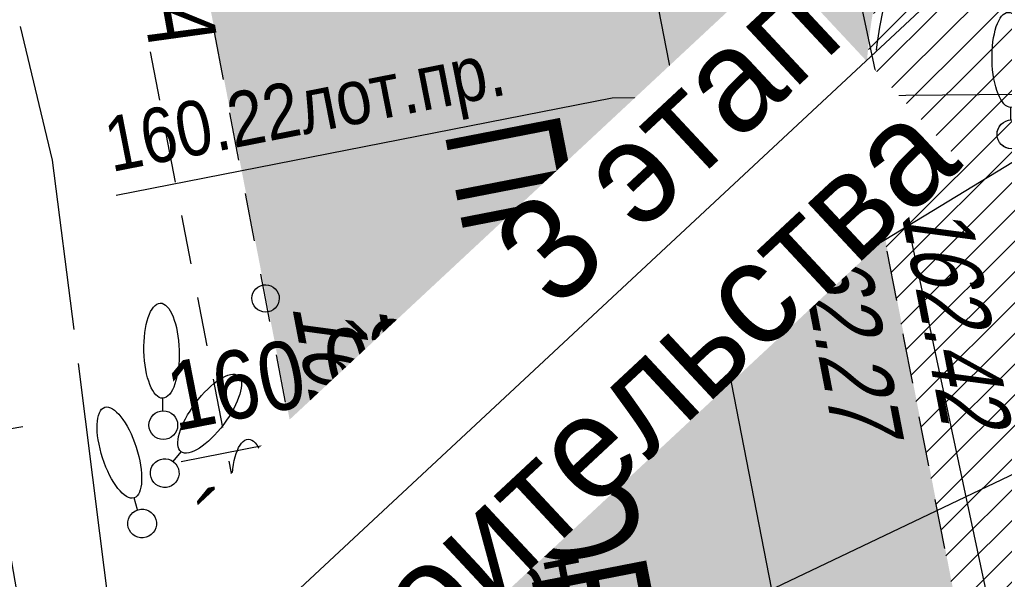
# Model space of a CAD drawing. Header units: millimetres. Extents: x 4385 to 11928, y 17253 to 36963.
# Tile 26 of 256: x 5863.87 to 5878.25, y 18472.31 to 18480.49. Entities that reach past the tile are written whole.
import ezdxf
from ezdxf import colors
from ezdxf.entities.mleader import LeaderData, LeaderLine
from ezdxf.enums import TextEntityAlignment as Align
from ezdxf.math import Vec2, Vec3

# ---------------------------------------------------------------- set-up
doc = ezdxf.new("R2010")
doc.units = ezdxf.units.MM
for name, color, linetype, lineweight in [('Геоподоснова_34179-21 от 9.08.21$0$Водопровод', 7, 'Continuous', 25), ('Геоподоснова_34179-21 от 9.08.21$0$Водосток', 7, 'Continuous', 25), ('Геоподоснова_34179-21 от 9.08.21$0$Водосток проектный', 7, 'Continuous', 25), ('Геоподоснова_34179-21 от 9.08.21$0$Газопровод', 7, 'Continuous', 25), ('Геоподоснова_34179-21 от 9.08.21$0$Горизонтали', 7, 'Continuous', 25), ('Геоподоснова_34179-21 от 9.08.21$0$Граница улицы', 7, 'Continuous', 25), ('Геоподоснова_34179-21 от 9.08.21$0$Кабели', 7, 'Continuous', 25), ('Геоподоснова_34179-21 от 9.08.21$0$Кабель Мосэнерго', 7, 'Continuous', 25), ('Геоподоснова_34179-21 от 9.08.21$0$Канализация самотёчная', 7, 'Continuous', 25), ('Геоподоснова_34179-21 от 9.08.21$0$Красные линии', 7, 'Continuous', 25), ('Геоподоснова_34179-21 от 9.08.21$0$Отдельно стоящее дерево', 7, 'Continuous', 25)]:
    doc.layers.add(name, color=color, linetype=linetype, lineweight=lineweight)
doc.layers.add('ГП_дороги_штриховка_сущ', color=7, linetype='Continuous', lineweight=0, true_color=0xc8d0d0, transparency=0.6)
doc.layers.add('ГП_озел_штриховка_сущ', color=7, linetype='Continuous', lineweight=0, true_color=0x829556, transparency=0.6)
doc.layers.add('ГП_текст этапы', color=7, linetype='Continuous', lineweight=5, true_color=0x000000)
doc.styles.add('GENERATED_STYLE_1', font='GOTHIC.TTF')
doc.styles.add('Геоподоснова_34179-21 от 9.08.21$0$Style-RUSSIAN_1251', font='RUSSIAN_1251.shx')
doc.styles.add('Геоподоснова_34179-21 от 9.08.21$0$Style-RUSSIAN_1251 I 0.00000', font='RUSSIAN_1251.shx')
doc.styles.add('Геоподоснова_34179-21 от 9.08.21$0$Style-RUSSIAN_1251 I 0.32289', font='RUSSIAN_1251.shx', dxfattribs={"oblique": 18.5})

# ---------------------------------------------------------------- blocks, each defined once
blk = doc.blocks.new('Геоподоснова_34179-21 от 9.08.21$0$PIKET_224')
at = {"layer": 'Геоподоснова_34179-21 от 9.08.21$0$Горизонтали', "color": 7, "linetype": 'Continuous', "lineweight": 25}
blk.add_arc((0, 1.818989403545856e-12), 0.2, 0, 359.999994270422, dxfattribs=at)
blk = doc.blocks.new('Геоподоснова_34179-21 от 9.08.21$0$DEREVO_59')
at = {"layer": 'Геоподоснова_34179-21 от 9.08.21$0$Отдельно стоящее дерево', "color": 7, "linetype": 'Continuous', "lineweight": 25, "flags": 128}
blk.add_lwpolyline([(-0.007000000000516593, 0.2100000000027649), (-0.007000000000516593, 0.3930000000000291)], dxfattribs=at)
at = {"layer": 'Геоподоснова_34179-21 от 9.08.21$0$Отдельно стоящее дерево', "color": 7, "linetype": 'Continuous', "lineweight": 25}
blk.add_arc((0, 0), 0.21, 0, 359.999994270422, dxfattribs=at)
blk.add_ellipse((-0.02550000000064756, 1.088000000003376), major_axis=(-0.01850001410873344, 0.6949999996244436), ratio=0.3698286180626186, dxfattribs=at)
blk = doc.blocks.new('Геоподоснова_34179-21 от 9.08.21$0$DEREVO_75')
at = {"layer": 'Геоподоснова_34179-21 от 9.08.21$0$Отдельно стоящее дерево', "color": 7, "linetype": 'Continuous', "lineweight": 25, "flags": 128}
blk.add_lwpolyline([(-0.007000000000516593, 0.2099999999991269), (-0.007000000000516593, 0.3930000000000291)], dxfattribs=at)
at = {"layer": 'Геоподоснова_34179-21 от 9.08.21$0$Отдельно стоящее дерево', "color": 7, "linetype": 'Continuous', "lineweight": 25}
blk.add_arc((0, 0), 0.21, 0, 359.999994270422, dxfattribs=at)
blk.add_ellipse((-0.02549999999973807, 1.087999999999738), major_axis=(-0.01850001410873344, 0.6949999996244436), ratio=0.3698286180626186, dxfattribs=at)
blk = doc.blocks.new('Геоподоснова_34179-21 от 9.08.21$0$DEREVO_77')
at = {"layer": 'Геоподоснова_34179-21 от 9.08.21$0$Отдельно стоящее дерево', "color": 7, "linetype": 'Continuous', "lineweight": 25, "flags": 128}
blk.add_lwpolyline([(-0.007071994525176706, 0.2095402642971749), (-0.007214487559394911, 0.3930616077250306)], dxfattribs=at)
at = {"layer": 'Геоподоснова_34179-21 от 9.08.21$0$Отдельно стоящее дерево', "color": 7, "linetype": 'Continuous', "lineweight": 25}
blk.add_arc((0, 0), 0.2099999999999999, 0, 359.999994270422, dxfattribs=at)
blk.add_ellipse((-0.02549999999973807, 1.087999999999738), major_axis=(-0.01850000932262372, 0.6949999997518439), ratio=0.3698286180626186, dxfattribs=at)
blk = doc.blocks.new('Геоподоснова_34179-21 от 9.08.21$0$DEREVO_78')
at = {"layer": 'Геоподоснова_34179-21 от 9.08.21$0$Отдельно стоящее дерево', "color": 7, "linetype": 'Continuous', "lineweight": 25, "flags": 128}
blk.add_lwpolyline([(-0.006924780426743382, 0.2100907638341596), (-0.007115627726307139, 0.3923488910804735)], dxfattribs=at)
at = {"layer": 'Геоподоснова_34179-21 от 9.08.21$0$Отдельно стоящее дерево', "color": 7, "linetype": 'Continuous', "lineweight": 25}
blk.add_arc((0, 0), 0.21, 0, 359.999994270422, dxfattribs=at)
blk.add_ellipse((-0.02549999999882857, 1.087999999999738), major_axis=(-0.01850002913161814, 0.6949999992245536), ratio=0.3698286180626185, dxfattribs=at)
blk = doc.blocks.new('Геоподоснова_34179-21 от 9.08.21$0$DEREVO_79')
at = {"layer": 'Геоподоснова_34179-21 от 9.08.21$0$Отдельно стоящее дерево', "color": 7, "linetype": 'Continuous', "lineweight": 25, "flags": 128}
blk.add_lwpolyline([(-0.007000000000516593, 0.2100000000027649), (-0.007000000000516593, 0.3930000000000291)], dxfattribs=at)
at = {"layer": 'Геоподоснова_34179-21 от 9.08.21$0$Отдельно стоящее дерево', "color": 7, "linetype": 'Continuous', "lineweight": 25}
blk.add_arc((0, 0), 0.21, 0, 359.999994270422, dxfattribs=at)
blk.add_ellipse((-0.02550000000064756, 1.087999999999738), major_axis=(-0.01850001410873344, 0.6949999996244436), ratio=0.3698286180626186, dxfattribs=at)
blk = doc.blocks.new('Геоподоснова_34179-21 от 9.08.21$0$DEREVO_89')
at = {"layer": 'Геоподоснова_34179-21 от 9.08.21$0$Отдельно стоящее дерево', "color": 7, "linetype": 'Continuous', "lineweight": 25, "flags": 128}
blk.add_lwpolyline([(-0.007095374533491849, 0.2103108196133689), (-0.006971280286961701, 0.3930920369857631)], dxfattribs=at)
at = {"layer": 'Геоподоснова_34179-21 от 9.08.21$0$Отдельно стоящее дерево', "color": 7, "linetype": 'Continuous', "lineweight": 25}
blk.add_arc((-9.094947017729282e-13, 3.637978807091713e-12), 0.21, 0, 359.999994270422, dxfattribs=at)
blk.add_ellipse((-0.02550000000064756, 1.088000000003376), major_axis=(-0.01850000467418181, 0.6949999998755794), ratio=0.3698286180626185, dxfattribs=at)
blk = doc.blocks.new('Геоподоснова_34179-21 от 9.08.21$0$PIKET_236')
at = {"layer": 'Геоподоснова_34179-21 от 9.08.21$0$Горизонтали', "color": 7, "linetype": 'Continuous', "lineweight": 25}
blk.add_arc((0, 0), 0.2, 0, 359.999994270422, dxfattribs=at)
blk = doc.blocks.new('Геоподоснова_34179-21 от 9.08.21$0$msdElementTypeLineString_44')
at = {"layer": 'Геоподоснова_34179-21 от 9.08.21$0$Граница улицы', "color": 7, "linetype": 'Continuous', "lineweight": 25}
for p, q in [((0.2340362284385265, 31.76091908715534), (0.3727936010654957, 31.04279212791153)), ((0.7012632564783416, 29.34282544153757), (0.8400206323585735, 28.62469848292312)), ((0.9348767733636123, 28.13377861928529), (1.073634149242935, 27.41565166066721))]:
    blk.add_line(p, q, dxfattribs=at)
at = {"layer": 'Геоподоснова_34179-21 от 9.08.21$0$Граница улицы', "color": 7, "linetype": 'Continuous', "lineweight": 25, "flags": 128}
for points in [[(0.2062247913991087, 35.4199408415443), (0.1752465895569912, 35.28344126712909), (0.1264649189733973, 35.032353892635), (0.08555882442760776, 34.77986391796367), (0.07525668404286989, 34.70065647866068)], [(0.02296681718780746, 34.20350693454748), (0.01045539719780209, 34.01645301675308), (0.001374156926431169, 33.76083211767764), (0.0002908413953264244, 33.50505227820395), (0.001166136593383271, 33.47269072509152)], [(0.02397628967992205, 32.97329067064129), (0.04500000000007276, 32.73925998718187), (0.05264119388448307, 32.69971370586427), (0.1048190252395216, 32.42967171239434), (0.1391800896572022, 32.25183895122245)], [(0.4676497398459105, 30.55187226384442), (0.4784856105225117, 30.49579213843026), (0.6064071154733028, 29.8337453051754)]]:
    blk.add_lwpolyline(points, dxfattribs=at)
blk = doc.blocks.new('Геоподоснова_34179-21 от 9.08.21$0$msdElementTypeLineString_56')
at = {"layer": 'Геоподоснова_34179-21 от 9.08.21$0$Граница улицы', "color": 7, "linetype": 'Continuous', "lineweight": 25}
for p, q in [((3.922699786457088, 32.66514933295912), (3.790582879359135, 33.35284625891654)), ((4.149149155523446, 31.48643164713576), (4.017032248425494, 32.17412857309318)), ((4.375598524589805, 30.3077139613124), (4.243481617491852, 30.99541088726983)), ((4.82849720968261, 27.95027857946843), (4.696380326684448, 28.637975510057)), ((5.054946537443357, 26.77156088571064), (4.922829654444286, 27.45925781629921)), ((5.281395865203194, 25.59284319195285), (5.149278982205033, 26.28054012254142))]:
    blk.add_line(p, q, dxfattribs=at)
at = {"layer": 'Геоподоснова_34179-21 от 9.08.21$0$Граница улицы', "color": 7, "linetype": 'Continuous', "lineweight": 25, "flags": 128}
blk.add_lwpolyline([(4.602047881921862, 29.12899627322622), (4.537699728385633, 29.4639423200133), (4.469930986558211, 29.81669320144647)], dxfattribs=at)
blk = doc.blocks.new('Геоподоснова_34179-21 от 9.08.21$0$msdElementTypeLineString_57')
at = {"layer": 'Геоподоснова_34179-21 от 9.08.21$0$Граница улицы', "color": 7, "linetype": 'Continuous', "lineweight": 25}
for p, q in [((3.815743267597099, 33.50135742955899), (3.951383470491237, 32.79661934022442)), ((4.045883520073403, 32.30563080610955), (4.18152372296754, 31.60089271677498)), ((4.276023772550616, 31.1099041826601), (4.411663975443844, 30.40516609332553)), ((4.506164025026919, 29.91417755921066), (4.641804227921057, 29.20943946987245)), ((4.736304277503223, 28.71845093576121), (4.87194448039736, 28.013712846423)), ((4.966444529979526, 27.52272431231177), (5.102084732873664, 26.81798622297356)), ((5.196584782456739, 26.32699768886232), (5.332224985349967, 25.62225959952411))]:
    blk.add_line(p, q, dxfattribs=at)
blk = doc.blocks.new('Геоподоснова_34179-21 от 9.08.21$0$msdElementTypeLineString_181')
at = {"layer": 'Геоподоснова_34179-21 от 9.08.21$0$Водопровод', "color": 7, "linetype": 'Continuous', "lineweight": 25}
blk.add_line((0.0004673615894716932, 54.37770692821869), (5.14261940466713, 27.92507238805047), dxfattribs=at)
blk = doc.blocks.new('Геоподоснова_34179-21 от 9.08.21$0$msdElementTypeMultiLine_28')
at = {"layer": 'Геоподоснова_34179-21 от 9.08.21$0$Водопровод', "color": 7, "linetype": 'Continuous', "lineweight": 25}
blk.add_blockref('Геоподоснова_34179-21 от 9.08.21$0$msdElementTypeLineString_181', (0.5, 0.5), dxfattribs=at)
blk = doc.blocks.new('Геоподоснова_34179-21 от 9.08.21$0$msdElementTypeLineString_183')
at = {"layer": 'Геоподоснова_34179-21 от 9.08.21$0$Канализация самотёчная', "color": 16, "linetype": 'Continuous', "lineweight": 25}
blk.add_line((0.7780000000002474, 51.35299999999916), (5.793053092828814, 27.76110790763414), dxfattribs=at)
blk = doc.blocks.new('Геоподоснова_34179-21 от 9.08.21$0$msdElementTypeMultiLine_29')
at = {"layer": 'Геоподоснова_34179-21 от 9.08.21$0$Канализация самотёчная', "color": 16, "linetype": 'Continuous', "lineweight": 25}
blk.add_blockref('Геоподоснова_34179-21 от 9.08.21$0$msdElementTypeLineString_183', (0.5060000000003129, 0.5060000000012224), dxfattribs=at)
blk = doc.blocks.new('Геоподоснова_34179-21 от 9.08.21$0$msdElementTypeLineString_206')
at = {"layer": 'Геоподоснова_34179-21 от 9.08.21$0$Кабель Мосэнерго', "color": 7, "linetype": 'Continuous', "lineweight": 25}
for p, q in [((1.007278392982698, 8.822997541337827), (1.992721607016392, 8.993002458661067)), ((2.285278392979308, 1.41499754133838), (3.270721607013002, 1.58500245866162))]:
    blk.add_line(p, q, dxfattribs=at)
blk = doc.blocks.new('Геоподоснова_34179-21 от 9.08.21$0$msdElementTypeMultiLine_44')
at = {"layer": 'Геоподоснова_34179-21 от 9.08.21$0$Кабель Мосэнерго', "color": 7, "linetype": 'Continuous', "lineweight": 25, "flags": 128}
blk.add_lwpolyline([(1.5, 8.907999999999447), (2.777999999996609, 1.5)], dxfattribs=at)
at = {"layer": 'Геоподоснова_34179-21 от 9.08.21$0$Кабель Мосэнерго', "color": 7, "linetype": 'Continuous', "lineweight": 25}
blk.add_blockref('Геоподоснова_34179-21 от 9.08.21$0$msdElementTypeLineString_206', (0, 0), dxfattribs=at)
blk = doc.blocks.new('Геоподоснова_34179-21 от 9.08.21$0$msdElementTypeLineString_514')
at = {"layer": 'Геоподоснова_34179-21 от 9.08.21$0$Кабели', "color": 10, "linetype": 'Continuous', "lineweight": 25}
blk.add_line((4.792234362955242, 1.952877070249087), (5.260000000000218, 0), dxfattribs=at)
blk = doc.blocks.new('Геоподоснова_34179-21 от 9.08.21$0$msdElementTypeMultiLine_310')
at = {"layer": 'Геоподоснова_34179-21 от 9.08.21$0$Кабели', "color": 1, "linetype": 'Continuous', "lineweight": 25}
blk.add_blockref('Геоподоснова_34179-21 от 9.08.21$0$msdElementTypeLineString_514', (0, 0), dxfattribs=at)
blk = doc.blocks.new('Геоподоснова_34179-21 от 9.08.21$0$msdElementTypeLineString_515')
at = {"layer": 'Геоподоснова_34179-21 от 9.08.21$0$Кабели', "color": 10, "linetype": 'Continuous', "lineweight": 25}
for p, q in [((0, 5.44999999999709), (0.3135992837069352, 2.97302015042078)), ((0.3764007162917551, 2.476979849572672), (0.6899999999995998, 0))]:
    blk.add_line(p, q, dxfattribs=at)
blk = doc.blocks.new('Геоподоснова_34179-21 от 9.08.21$0$msdElementTypeMultiLine_311')
at = {"layer": 'Геоподоснова_34179-21 от 9.08.21$0$Кабели', "color": 1, "linetype": 'Continuous', "lineweight": 25}
blk.add_blockref('Геоподоснова_34179-21 от 9.08.21$0$msdElementTypeLineString_515', (0, 0), dxfattribs=at)
blk = doc.blocks.new('Геоподоснова_34179-21 от 9.08.21$0$msdElementTypeLineString_516')
at = {"layer": 'Геоподоснова_34179-21 от 9.08.21$0$Кабели', "color": 10, "linetype": 'Continuous', "lineweight": 25}
for p, q in [((0, 14.31999999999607), (0.273309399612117, 12.18131661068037)), ((0.3366906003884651, 11.68535005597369), (0.883309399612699, 7.407983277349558)), ((0.9466906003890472, 6.912016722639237), (1.493309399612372, 2.634649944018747)), ((1.55669060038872, 2.138683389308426), (1.829999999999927, 0))]:
    blk.add_line(p, q, dxfattribs=at)
blk = doc.blocks.new('Геоподоснова_34179-21 от 9.08.21$0$msdElementTypeMultiLine_312')
at = {"layer": 'Геоподоснова_34179-21 от 9.08.21$0$Кабели', "color": 1, "linetype": 'Continuous', "lineweight": 25}
blk.add_blockref('Геоподоснова_34179-21 от 9.08.21$0$msdElementTypeLineString_516', (0, 0), dxfattribs=at)
blk = doc.blocks.new('Геоподоснова_34179-21 от 9.08.21$0$DIMTXT_5')
at = {"layer": 'Геоподоснова_34179-21 от 9.08.21$0$Водосток', "color": 30, "linetype": 'Continuous', "lineweight": 25}
for q in [(-0.8988446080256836, -0.2541232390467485), (-0.639003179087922, -0.6813040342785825)]:
    blk.add_line((1.818989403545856e-12, 0), q, dxfattribs=at)
at = {"layer": 'Геоподоснова_34179-21 от 9.08.21$0$Водосток', "color": 30, "linetype": 'Continuous', "lineweight": 25, "flags": 128}
blk.add_lwpolyline([(0, 0), (-6.47556681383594, -3.938895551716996), (-13.79800329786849, -5.37774356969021)], dxfattribs=at)
at = {"layer": 'Геоподоснова_34179-21 от 9.08.21$0$Водосток', "color": 30, "linetype": 'Continuous', "lineweight": 25, "style": 'Геоподоснова_34179-21 от 9.08.21$0$Style-RUSSIAN_1251', "width": 0.8999982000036}
for s, p in [('160.02лот.', (-14.07758021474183, -3.954949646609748)), ('160.14лот.', (-13.71123816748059, -5.819299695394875))]:
    blk.add_text(s, height=1.000002, rotation=11.11690000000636, dxfattribs=at).set_placement(p, align=Align.TOP_LEFT)
blk = doc.blocks.new('Геоподоснова_34179-21 от 9.08.21$0$DIMTXT_193')
at = {"layer": 'Геоподоснова_34179-21 от 9.08.21$0$Газопровод', "color": 16, "linetype": 'Continuous', "lineweight": 25, "flags": 128}
blk.add_lwpolyline([(0, 0), (-7.80057905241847, -3.728218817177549), (-15.17174194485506, -5.176641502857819)], dxfattribs=at)
at = {"layer": 'Геоподоснова_34179-21 от 9.08.21$0$Газопровод', "color": 16, "linetype": 'Continuous', "lineweight": 25, "style": 'Геоподоснова_34179-21 от 9.08.21$0$Style-RUSSIAN_1251', "width": 0.8999982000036}
blk.add_text('160.43лот.', height=1.000002, rotation=11.11689999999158, dxfattribs=at).set_placement((-15.4513188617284, -3.753847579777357), align=Align.TOP_LEFT)
blk = doc.blocks.new('Геоподоснова_34179-21 от 9.08.21$0$DIMTXT_246')
at = {"layer": 'Геоподоснова_34179-21 от 9.08.21$0$Водосток проектный', "color": 7, "linetype": 'Continuous', "lineweight": 25, "flags": 128}
blk.add_lwpolyline([(0, 0), (-7.50268115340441, -0.0673008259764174), (-14.74612288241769, -1.49062649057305)], dxfattribs=at)
at = {"layer": 'Геоподоснова_34179-21 от 9.08.21$0$Водосток проектный', "color": 7, "linetype": 'Continuous', "lineweight": 25, "style": 'Геоподоснова_34179-21 от 9.08.21$0$Style-RUSSIAN_1251', "width": 0.8750000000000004}
blk.add_text('160.22лот.пр.', height=0.7999999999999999, rotation=11.11690000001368, dxfattribs=at).set_placement((-14.96785599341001, -0.3622052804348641), align=Align.TOP_LEFT)
blk = doc.blocks.new('Геоподоснова_34179-21 от 9.08.21')
at = {"layer": 'Геоподоснова_34179-21 от 9.08.21$0$Водопровод', "color": 7, "linetype": 'Continuous', "lineweight": 25}
blk.add_blockref('Геоподоснова_34179-21 от 9.08.21$0$msdElementTypeMultiLine_28', (5869.663, 18441.404), dxfattribs=at)
at = {"layer": 'Геоподоснова_34179-21 от 9.08.21$0$Водосток', "color": 30, "linetype": 'Continuous', "lineweight": 25}
blk.add_blockref('Геоподоснова_34179-21 от 9.08.21$0$DIMTXT_5', (5880.028, 18479.41), dxfattribs=at)
at = {"layer": 'Геоподоснова_34179-21 от 9.08.21$0$Водосток проектный', "color": 7, "linetype": 'Continuous', "lineweight": 25}
blk.add_blockref('Геоподоснова_34179-21 от 9.08.21$0$DIMTXT_246', (5880.028, 18479.41), dxfattribs=at)
at = {"layer": 'Геоподоснова_34179-21 от 9.08.21$0$Газопровод', "color": 16, "linetype": 'Continuous', "lineweight": 25}
blk.add_blockref('Геоподоснова_34179-21 от 9.08.21$0$DIMTXT_193', (5881.953055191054, 18475.55438835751), dxfattribs=at)
at = {"layer": 'Геоподоснова_34179-21 от 9.08.21$0$Горизонтали', "color": 7, "linetype": 'Continuous', "lineweight": 25}
blk.add_blockref('Геоподоснова_34179-21 от 9.08.21$0$PIKET_236', (5876.355641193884, 18478.04671370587), dxfattribs=at)
at = {"layer": 'Геоподоснова_34179-21 от 9.08.21$0$Горизонтали', "color": 7, "linetype": 'Continuous', "lineweight": 25, "xscale": 1.000002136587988, "yscale": 1.000002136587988, "zscale": 1.000002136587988, "rotation": 280.7022755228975}
blk.add_blockref('Геоподоснова_34179-21 от 9.08.21$0$PIKET_224', (5867.464699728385, 18476.41794232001), dxfattribs=at)
at = {"layer": 'Геоподоснова_34179-21 от 9.08.21$0$Граница улицы', "color": 7, "linetype": 'Continuous', "lineweight": 25}
for name, p in [('Геоподоснова_34179-21 от 9.08.21$0$msdElementTypeLineString_57', (5861.963, 18446.518)), ('Геоподоснова_34179-21 от 9.08.21$0$msdElementTypeLineString_56', (5862.927, 18446.954)), ('Геоподоснова_34179-21 от 9.08.21$0$msdElementTypeLineString_44', (5876.303, 18445.347))]:
    blk.add_blockref(name, p, dxfattribs=at)
at = {"layer": 'Геоподоснова_34179-21 от 9.08.21$0$Кабели', "color": 10, "linetype": 'Continuous', "lineweight": 25}
for name, p in [('Геоподоснова_34179-21 от 9.08.21$0$msdElementTypeMultiLine_310', (5859.09, 18478.44)), ('Геоподоснова_34179-21 от 9.08.21$0$msdElementTypeMultiLine_311', (5864.35, 18472.99)), ('Геоподоснова_34179-21 от 9.08.21$0$msdElementTypeMultiLine_312', (5865.04, 18458.67000000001))]:
    blk.add_blockref(name, p, dxfattribs=at)
at = {"layer": 'Геоподоснова_34179-21 от 9.08.21$0$Кабель Мосэнерго', "color": 7, "linetype": 'Continuous', "lineweight": 25}
blk.add_blockref('Геоподоснова_34179-21 от 9.08.21$0$msdElementTypeMultiLine_44', (5861.926, 18465.555), dxfattribs=at)
at = {"layer": 'Геоподоснова_34179-21 от 9.08.21$0$Канализация самотёчная', "color": 16, "linetype": 'Continuous', "lineweight": 25}
blk.add_blockref('Геоподоснова_34179-21 от 9.08.21$0$msdElementTypeMultiLine_29', (5872.316, 18440.904), dxfattribs=at)
at = {"layer": 'Геоподоснова_34179-21 от 9.08.21$0$Отдельно стоящее дерево', "color": 7, "linetype": 'Continuous', "lineweight": 25}
for name, p in [('Геоподоснова_34179-21 от 9.08.21$0$DEREVO_59', (5878.355, 18478.815)), ('Геоподоснова_34179-21 от 9.08.21$0$DEREVO_79', (5865.971, 18474.566)), ('Геоподоснова_34179-21 от 9.08.21$0$DEREVO_75', (5867.256, 18472.577))]:
    blk.add_blockref(name, p, dxfattribs=at)
for name, p, rotation in [('Геоподоснова_34179-21 от 9.08.21$0$DEREVO_89', (5878.355, 18478.815), 326.8704785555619), ('Геоподоснова_34179-21 от 9.08.21$0$DEREVO_78', (5865.992, 18473.865), 321.6238682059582)]:
    blk.add_blockref(name, p, dxfattribs=dict(at, rotation=rotation))
at = {"layer": 'Геоподоснова_34179-21 от 9.08.21$0$Отдельно стоящее дерево', "color": 7, "linetype": 'Continuous', "lineweight": 25, "xscale": 0.999998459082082, "yscale": 0.999998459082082, "zscale": 0.999998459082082, "rotation": 16.41552817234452}
blk.add_blockref('Геоподоснова_34179-21 от 9.08.21$0$DEREVO_77', (5865.662, 18473.129), dxfattribs=at)
at = {"layer": 'Геоподоснова_34179-21 от 9.08.21$0$Горизонтали', "color": 7, "linetype": 'Continuous', "lineweight": 25, "style": 'Геоподоснова_34179-21 от 9.08.21$0$Style-RUSSIAN_1251 I 0.32289', "oblique": 18.5, "width": 0.7999964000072}
for s, rotation, p in [('162.27', 280.9359944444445, (5875.133820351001, 18477.65823793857)), ('162.41', 280.8748805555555, (5867.847699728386, 18476.30694232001)), ('162.17', 280.8748805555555, (5869.109699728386, 18476.26694232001))]:
    blk.add_text(s, height=1.000002, rotation=rotation, dxfattribs=at).set_placement(p)
blk.add_text('162.42', height=1.000002, rotation=280.9359944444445, dxfattribs=at).set_placement((5877.704280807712, 18477.95765958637), align=Align.TOP_LEFT)
at = {"layer": 'Геоподоснова_34179-21 от 9.08.21$0$Граница улицы', "color": 7, "linetype": 'Continuous', "lineweight": 25, "style": 'Геоподоснова_34179-21 от 9.08.21$0$Style-RUSSIAN_1251 I 0.32289', "oblique": 18.5, "width": 0.7999964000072}
blk.add_text('А', height=1.000002, rotation=280.1484972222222, dxfattribs=at).set_placement((5865.630776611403, 18480.865387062))
at = {"layer": 'Геоподоснова_34179-21 от 9.08.21$0$Красные линии', "color": 1, "linetype": 'Continuous', "lineweight": 53, "style": 'Геоподоснова_34179-21 от 9.08.21$0$Style-RUSSIAN_1251 I 0.00000', "width": 0.7058823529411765}
blk.add_text('ПР. ПРОЕЗД N590', height=1.7, rotation=281.0300707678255, dxfattribs=at).set_placement((5872.24154407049, 18472.15260637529), align=Align.MIDDLE_CENTER)

msp = doc.modelspace()

# ---------------------------------------------------------------- hatches: boundary and pattern name
at = {"layer": 'ГП_дороги_штриховка_сущ'}
h = msp.add_hatch(color=256, dxfattribs=at)
h.dxf.hatch_style = 1
edge = h.paths.add_edge_path()
edge.add_line((5925.766007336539, 18433.85471801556), (5941.944407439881, 18436.97250290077))
edge.add_line((5941.944407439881, 18436.97250290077), (5953.857090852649, 18439.64603199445))
edge.add_line((5953.857090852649, 18439.64603199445), (5952.850224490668, 18448.59530455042))
edge.add_line((5952.850224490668, 18448.59530455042), (5934.390615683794, 18444.91647354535))
edge.add_line((5934.390615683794, 18444.91647354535), (5923.776611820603, 18442.89234689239))
edge.add_line((5923.776611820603, 18442.89234689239), (5913.765417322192, 18440.87074801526))
edge.add_arc((6024.750544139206, 17851.7011360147), 599.5319258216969, 100.6681070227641, 101.5278222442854)
edge.add_line((5904.937834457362, 18439.13917077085), (5895.220814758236, 18437.0543672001))
edge.add_arc((5892.782008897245, 18446.91869997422), 10.16134022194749, 258.729008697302, 283.8870294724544, ccw=False)
edge.add_arc((5892.507028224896, 18446.21902337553), 9.422350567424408, 228.1226072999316, 259.5373355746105, ccw=False)
edge.add_arc((5892.852871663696, 18446.80383196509), 10.08952334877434, 191.3977827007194, 228.8771976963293, ccw=False)
edge.add_line((5882.96232559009, 18444.80994636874), (5882.853695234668, 18445.35738225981))
edge.add_line((5882.853695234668, 18445.35738225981), (5880.703917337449, 18455.60106800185))
edge.add_line((5880.703917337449, 18455.60106800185), (5876.365058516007, 18478.05646172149))
edge.add_arc((5883.236338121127, 18479.41021967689), 7.003366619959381, 102.0895942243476, 191.1454913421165, ccw=False)
edge.add_line((5881.769546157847, 18486.25826066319), (5885.610682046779, 18487.02475361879))
edge.add_line((5885.610682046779, 18487.02475361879), (5884.57588426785, 18492.32745456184))
edge.add_line((5884.57588426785, 18492.32745456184), (5880.724882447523, 18491.73095276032))
edge.add_arc((5879.837388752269, 18497.31752650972), 5.656628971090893, 253.3212501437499, 279.0266847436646, ccw=False)
edge.add_arc((5879.96804869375, 18499.31251207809), 7.618332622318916, 187.5256953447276, 256.6880460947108, ccw=False)
edge.add_line((5872.415338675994, 18498.31473287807), (5871.095410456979, 18505.1738638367))
edge.add_line((5871.095410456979, 18505.1738638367), (5870.760178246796, 18506.85724349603))
edge.add_line((5870.760178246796, 18506.85724349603), (5869.69800406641, 18512.37693141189))
edge.add_line((5869.69800406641, 18512.37693141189), (5868.24794000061, 18519.80574001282))
edge.add_line((5868.24794000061, 18519.80574001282), (5866.912738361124, 18526.80066644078))
edge.add_line((5866.912738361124, 18526.80066644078), (5865.765081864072, 18532.81307121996))
edge.add_line((5865.765081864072, 18532.81307121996), (5864.661229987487, 18538.59598998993))
edge.add_line((5864.661229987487, 18538.59598998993), (5864.202, 18540.87))
edge.add_line((5864.202, 18540.87), (5863.494711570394, 18545.37216794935))
edge.add_line((5863.494711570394, 18545.37216794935), (5863.315800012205, 18545.34371999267))
edge.add_line((5863.315800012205, 18545.34371999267), (5861.850994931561, 18553.05291139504))
edge.add_line((5861.850994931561, 18553.05291139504), (5861.149059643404, 18556.72740920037))
edge.add_line((5861.149059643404, 18556.72740920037), (5860.107098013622, 18562.17003480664))
edge.add_line((5860.107098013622, 18562.17003480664), (5859.425512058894, 18565.73025916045))
edge.add_line((5859.425512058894, 18565.73025916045), (5858.515096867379, 18570.47691046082))
edge.add_line((5858.515096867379, 18570.47691046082), (5857.596795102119, 18575.22204371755))
edge.add_line((5857.596795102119, 18575.22204371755), (5848.554342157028, 18573.25136574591))
edge.add_line((5848.554342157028, 18573.25136574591), (5849.501822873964, 18568.47746310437))
edge.add_line((5849.501822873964, 18568.47746310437), (5850.898639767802, 18561.31184942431))
edge.add_line((5850.898639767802, 18561.31184942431), (5851.94941743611, 18555.82783771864))
edge.add_line((5851.94941743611, 18555.82783771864), (5853.772143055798, 18546.31502741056))
edge.add_line((5853.772143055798, 18546.31502741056), (5855.078385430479, 18540.22973787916))
edge.add_line((5855.078385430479, 18540.22973787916), (5856.364847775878, 18533.98039272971))
edge.add_line((5856.364847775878, 18533.98039272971), (5857.602739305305, 18527.57105672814))
edge.add_line((5857.602739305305, 18527.57105672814), (5860.173226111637, 18514.26204367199))
edge.add_line((5860.173226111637, 18514.26204367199), (5861.260577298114, 18508.63214918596))
edge.add_line((5861.260577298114, 18508.63214918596), (5867.474117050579, 18476.42769033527))
edge.add_line((5867.474117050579, 18476.42769033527), (5871.803417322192, 18453.89274801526))
edge.add_line((5871.803417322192, 18453.89274801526), (5874.128417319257, 18441.59074803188))
edge.add_arc((5866.633638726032, 18439.79263218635), 7.70745916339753, -71.14644429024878, 13.491171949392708, ccw=False)
edge.add_line((5869.124307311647, 18432.4986965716), (5871.447177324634, 18422.92545802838))
edge.add_arc((5869.26949173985, 18415.81636899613), 7.435150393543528, 51.976444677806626, 72.96890907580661, ccw=False)
edge.add_line((5873.849435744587, 18421.67346505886), (5887.341245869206, 18424.70333949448))
edge.add_arc((5895.499807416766, 18415.12954127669), 12.57854279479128, 101.5761078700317, 130.4368411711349, ccw=False)
edge.add_line((5892.975678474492, 18427.45222409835), (5897.67861671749, 18428.41555511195))
edge.add_line((5897.67861671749, 18428.41555511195), (5906.564645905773, 18430.17322645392))
edge.add_arc((6084.692591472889, 17553.03520257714), 895.0422771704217, 100.22785601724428, 101.47943712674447, ccw=False)
at = {"layer": 'ГП_озел_штриховка_сущ'}
h = msp.add_hatch(dxfattribs=at)
h.set_pattern_fill('ANSI31', color=256, scale=0.1)
h.set_pattern_definition([(45, (0, 0), (-0.2245064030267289, 0.2245064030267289), [])])
h.paths.add_polyline_path([(5902.584131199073, 18448.04582625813), (5903.805560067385, 18441.82137999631), (5922.606469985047, 18445.51070000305), (5934.69505489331, 18448.02647352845), (5951.702, 18451.333), (5954.182651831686, 18451.81525972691), (5952.934824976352, 18458.09075304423)])
edge = h.paths.add_edge_path()
edge.add_line((5900.209603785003, 18448.75172832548), (5901.643, 18441.364))
edge.add_line((5901.643, 18441.364), (5896.222232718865, 18440.13665647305))
edge.add_arc((5895.780581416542, 18442.08728307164), 2.000000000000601, 190.8753704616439, 282.75753207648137, ccw=False)
edge.add_line((5893.816501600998, 18441.70993644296), (5886.891000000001, 18477.757))
edge.add_line((5886.891000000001, 18477.757), (5887.390029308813, 18477.84868940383))
edge.add_line((5887.390029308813, 18477.84868940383), (5893.329999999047, 18447.41000000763))
edge.add_line((5893.329999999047, 18447.41000000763), (5900.209603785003, 18448.75172832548))
edge = h.paths.add_edge_path()
edge.add_line((5882.844277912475, 18445.34763424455), (5889.481909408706, 18446.85143721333))
edge.add_line((5889.481909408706, 18446.85143721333), (5885.703216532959, 18466.31148506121))
edge.add_line((5885.703216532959, 18466.31148506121), (5882.738339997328, 18481.6154117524))
edge.add_line((5882.738339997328, 18481.6154117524), (5881.942272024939, 18486.2501951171))
edge.add_arc((5883.260368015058, 18479.34855317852), 7.02638160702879, 100.8123143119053, 190.6773868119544)
edge.add_line((5876.355641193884, 18478.04671370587), (5880.694500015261, 18455.59131998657))
edge.add_line((5880.694500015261, 18455.59131998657), (5882.844277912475, 18445.34763424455))
h.paths.add_polyline_path([(6035.023740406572, 18508.02686111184), (6039.213202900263, 18503.57388318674), (6057.801, 18521.457), (6053.794568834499, 18525.67355644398)])
h.paths.add_polyline_path([(6033.060823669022, 18497.65474624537), (6028.821727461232, 18502.19626960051), (6016.611617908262, 18490.7173897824), (6020.90129093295, 18485.95619244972)])

# ---------------------------------------------------------------- block references
msp.add_blockref('Геоподоснова_34179-21 от 9.08.21', (0, 0))

# ---------------------------------------------------------------- next in the draw order: leaders
at = {"layer": 'ГП_текст этапы'}
ml = msp.add_multileader_mtext('Standard', dxfattribs=at)
ml.set_content('{\\C28;\\c855309;3 этап строительства}', color=256, style='GENERATED_STYLE_1')
ml.set_leader_properties()
ml.build(insert=Vec2(0, 0))
ml.multileader.update_dxf_attribs({"text_right_attachment_type": 6, "dogleg_length": 0.36, "arrow_head_size": 1})
ctx = ml.context
ctx.base_point, ctx.char_height, ctx.arrow_head_size, ctx.plane_origin, ctx.plane_x_axis, ctx.plane_y_axis = Vec3(5863.289198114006, 18469.12296884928), 1.5, 1, Vec3(5889.30620301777, 18492.11105543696), Vec3(0.7313537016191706, 0.6819983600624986), Vec3(-0.6819983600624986, 0.7313537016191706)
ctx.right_attachment, ctx.text_align_type = 6, 2
notes = []
notes.append((ctx, [(1, (1, 1, 0), (5879.423583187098, 18482.8655683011), (-0.7313537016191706, -0.6819983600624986), 2.36, [(0, [(5889.30620301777, 18492.11105543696)], 0, [])])]))
ctx.mtext.insert, ctx.mtext.text_direction, ctx.mtext.rotation, ctx.mtext.width, ctx.mtext.alignment, ctx.mtext.flow_direction = Vec3(5874.935096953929, 18481.28590324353), Vec3(0.7313537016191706, 0.6819983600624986), 0.7504915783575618, 14.81071538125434, 3, 5
ctx.mtext.has_bg_fill, ctx.mtext.bg_color, ctx.mtext.bg_scale_factor, ctx.mtext.bg_transparency, ctx.mtext.use_window_bg_color = 1, -1073741824, 1, 0, 1
for ctx, leaders in notes:
    for number, flags, end, landing, length, lines in leaders:
        leader = LeaderData()
        leader.index, (leader.has_last_leader_line, leader.has_dogleg_vector, leader.attachment_direction) = number, flags
        leader.last_leader_point, leader.dogleg_vector, leader.dogleg_length = Vec3(end), Vec3(landing), length
        for number, points, colour, breaks in lines:
            line = LeaderLine()
            line.index, line.vertices, line.color, line.breaks = number, Vec3.list(points), colors.encode_raw_color(colour), breaks
            leader.lines.append(line)
        ctx.leaders.append(leader)

doc.saveas('drawing.dxf')
